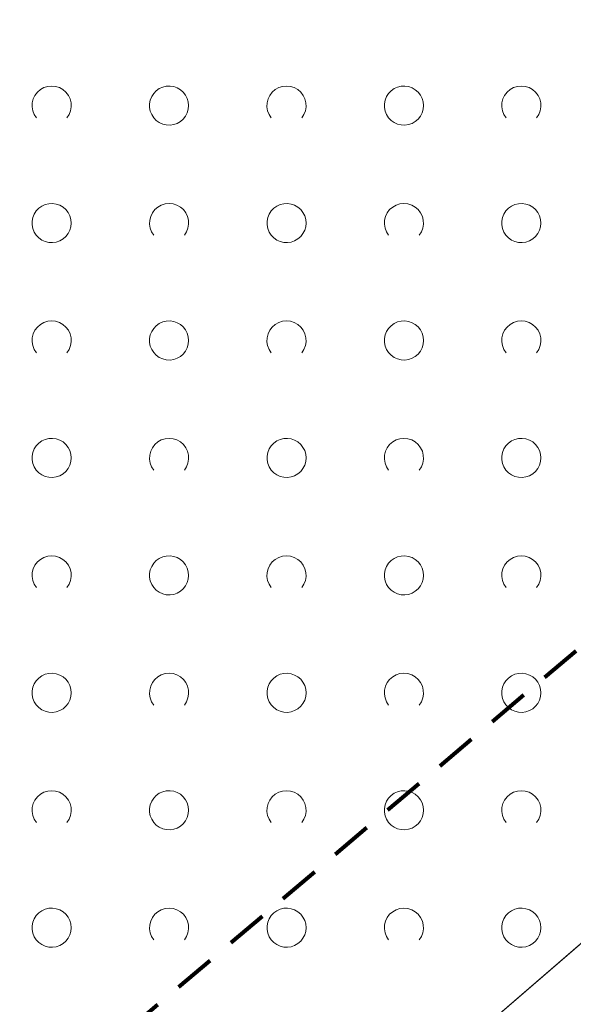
# Model space of a CAD drawing. Extents: x 5474185 to 5474933, y 5916077 to 5916824.
# Tile 43 of 256: x 5474356 to 5474370, y 5916554 to 5916579. Entities that reach past the tile are written whole.
import ezdxf

# ---------------------------------------------------------------- set-up
doc = ezdxf.new("R2010")
doc.units = 0
doc.linetypes.add('216-500', pattern=[2.5, 1.5, -1])
for name, color, linetype, lineweight in [('GESDZI', 253, 'CONTINUOUS', 18), ('GSSZAD', 254, 'CONTINUOUS', 18), ('Sieć wodociągowa', 253, 'CONTINUOUS', 40)]:
    doc.layers.add(name, color=color, linetype=linetype, lineweight=lineweight)

msp = doc.modelspace()

# ---------------------------------------------------------------- linework, layer by layer
at = {"layer": 'GESDZI', "linetype": 'Continuous', "lineweight": 13}
for p, q in [((5474455.96, 5916630.15, 10.22), (5474342.29, 5916532.08, 10.22)), ((5474342.29, 5916532.08, 10.22), (5474455.96, 5916630.15, 10.22))]:
    msp.add_line(p, q, dxfattribs=at)
at = {"layer": 'GESDZI', "linetype": 'Continuous', "lineweight": 13, "elevation": 10.22, "flags": 128}
msp.add_lwpolyline([(5474443.69, 5916646.04), (5474393.53, 5916708.46), (5474352.63, 5916757.58), (5474351.73, 5916758.9), (5474246, 5916681.43), (5474241.05, 5916671.19), (5474244.02, 5916663.45), (5474255.17, 5916645.95), (5474272.74, 5916621.91), (5474307.08, 5916579.16), (5474342.29, 5916532.08), (5474455.96, 5916630.15), (5474443.69, 5916646.04)], close=True, dxfattribs=at)
at = {"layer": 'GSSZAD', "elevation": 10.1, "flags": 128}
for points in [[(5474355.954688, 5916576.958505), (5474355.899433, 5916577.044136), (5474355.862688, 5916577.139191), (5474355.84598, 5916577.239723), (5474355.850002, 5916577.341554), (5474355.874588, 5916577.440454), (5474355.918717, 5916577.532315), (5474355.980554, 5916577.61332), (5474356.057532, 5916577.680104), (5474356.146452, 5916577.729894), (5474356.24362, 5916577.760619), (5474356.345, 5916577.771005), (5474356.44638, 5916577.760619), (5474356.543548, 5916577.729894), (5474356.632468, 5916577.680104), (5474356.709446, 5916577.61332), (5474356.771283, 5916577.532315), (5474356.815412, 5916577.440454), (5474356.839998, 5916577.341554), (5474356.84402, 5916577.239723), (5474356.827312, 5916577.139191), (5474356.790567, 5916577.044136), (5474356.735312, 5916576.958505)], [(5474361.954688, 5916576.958505), (5474361.899433, 5916577.044136), (5474361.862688, 5916577.139191), (5474361.84598, 5916577.239723), (5474361.850002, 5916577.341554), (5474361.874588, 5916577.440454), (5474361.918717, 5916577.532315), (5474361.980554, 5916577.61332), (5474362.057532, 5916577.680104), (5474362.146452, 5916577.729894), (5474362.24362, 5916577.760619), (5474362.345, 5916577.771005), (5474362.44638, 5916577.760619), (5474362.543548, 5916577.729894), (5474362.632468, 5916577.680104), (5474362.709446, 5916577.61332), (5474362.771283, 5916577.532315), (5474362.815412, 5916577.440454), (5474362.839998, 5916577.341554), (5474362.84402, 5916577.239723), (5474362.827312, 5916577.139191), (5474362.790567, 5916577.044136), (5474362.735312, 5916576.958505)], [(5474367.954688, 5916576.958505), (5474367.899433, 5916577.044136), (5474367.862688, 5916577.139191), (5474367.84598, 5916577.239723), (5474367.850002, 5916577.341554), (5474367.874588, 5916577.440454), (5474367.918717, 5916577.532315), (5474367.980554, 5916577.61332), (5474368.057532, 5916577.680104), (5474368.146452, 5916577.729894), (5474368.24362, 5916577.760619), (5474368.345, 5916577.771005), (5474368.44638, 5916577.760619), (5474368.543548, 5916577.729894), (5474368.632468, 5916577.680104), (5474368.709446, 5916577.61332), (5474368.771283, 5916577.532315), (5474368.815412, 5916577.440454), (5474368.839998, 5916577.341554), (5474368.84402, 5916577.239723), (5474368.827312, 5916577.139191), (5474368.790567, 5916577.044136), (5474368.735312, 5916576.958505)], [(5474358.954688, 5916573.958505), (5474358.899433, 5916574.044136), (5474358.862688, 5916574.139191), (5474358.84598, 5916574.239723), (5474358.850002, 5916574.341554), (5474358.874588, 5916574.440454), (5474358.918717, 5916574.532315), (5474358.980554, 5916574.61332), (5474359.057532, 5916574.680104), (5474359.146452, 5916574.729894), (5474359.24362, 5916574.760619), (5474359.345, 5916574.771005), (5474359.44638, 5916574.760619), (5474359.543548, 5916574.729894), (5474359.632468, 5916574.680104), (5474359.709446, 5916574.61332), (5474359.771283, 5916574.532315), (5474359.815412, 5916574.440454), (5474359.839998, 5916574.341554), (5474359.84402, 5916574.239723), (5474359.827312, 5916574.139191), (5474359.790567, 5916574.044136), (5474359.735312, 5916573.958505)], [(5474364.954688, 5916573.958505), (5474364.899433, 5916574.044136), (5474364.862688, 5916574.139191), (5474364.84598, 5916574.239723), (5474364.850002, 5916574.341554), (5474364.874588, 5916574.440454), (5474364.918717, 5916574.532315), (5474364.980554, 5916574.61332), (5474365.057532, 5916574.680104), (5474365.146452, 5916574.729894), (5474365.24362, 5916574.760619), (5474365.345, 5916574.771005), (5474365.44638, 5916574.760619), (5474365.543548, 5916574.729894), (5474365.632468, 5916574.680104), (5474365.709446, 5916574.61332), (5474365.771283, 5916574.532315), (5474365.815412, 5916574.440454), (5474365.839998, 5916574.341554), (5474365.84402, 5916574.239723), (5474365.827312, 5916574.139191), (5474365.790567, 5916574.044136), (5474365.735312, 5916573.958505)], [(5474355.954688, 5916570.958505), (5474355.899433, 5916571.044136), (5474355.862688, 5916571.139191), (5474355.84598, 5916571.239723), (5474355.850002, 5916571.341554), (5474355.874588, 5916571.440454), (5474355.918717, 5916571.532315), (5474355.980554, 5916571.61332), (5474356.057532, 5916571.680104), (5474356.146452, 5916571.729894), (5474356.24362, 5916571.760619), (5474356.345, 5916571.771005), (5474356.44638, 5916571.760619), (5474356.543548, 5916571.729894), (5474356.632468, 5916571.680104), (5474356.709446, 5916571.61332), (5474356.771283, 5916571.532315), (5474356.815412, 5916571.440454), (5474356.839998, 5916571.341554), (5474356.84402, 5916571.239723), (5474356.827312, 5916571.139191), (5474356.790567, 5916571.044136), (5474356.735312, 5916570.958505)], [(5474361.954688, 5916570.958505), (5474361.899433, 5916571.044136), (5474361.862688, 5916571.139191), (5474361.84598, 5916571.239723), (5474361.850002, 5916571.341554), (5474361.874588, 5916571.440454), (5474361.918717, 5916571.532315), (5474361.980554, 5916571.61332), (5474362.057532, 5916571.680104), (5474362.146452, 5916571.729894), (5474362.24362, 5916571.760619), (5474362.345, 5916571.771005), (5474362.44638, 5916571.760619), (5474362.543548, 5916571.729894), (5474362.632468, 5916571.680104), (5474362.709446, 5916571.61332), (5474362.771283, 5916571.532315), (5474362.815412, 5916571.440454), (5474362.839998, 5916571.341554), (5474362.84402, 5916571.239723), (5474362.827312, 5916571.139191), (5474362.790567, 5916571.044136), (5474362.735312, 5916570.958505)], [(5474367.954688, 5916570.958505), (5474367.899433, 5916571.044136), (5474367.862688, 5916571.139191), (5474367.84598, 5916571.239723), (5474367.850002, 5916571.341554), (5474367.874588, 5916571.440454), (5474367.918717, 5916571.532315), (5474367.980554, 5916571.61332), (5474368.057532, 5916571.680104), (5474368.146452, 5916571.729894), (5474368.24362, 5916571.760619), (5474368.345, 5916571.771005), (5474368.44638, 5916571.760619), (5474368.543548, 5916571.729894), (5474368.632468, 5916571.680104), (5474368.709446, 5916571.61332), (5474368.771283, 5916571.532315), (5474368.815412, 5916571.440454), (5474368.839998, 5916571.341554), (5474368.84402, 5916571.239723), (5474368.827312, 5916571.139191), (5474368.790567, 5916571.044136), (5474368.735312, 5916570.958505)], [(5474358.954688, 5916567.958505), (5474358.899433, 5916568.044136), (5474358.862688, 5916568.139191), (5474358.84598, 5916568.239723), (5474358.850002, 5916568.341554), (5474358.874588, 5916568.440454), (5474358.918717, 5916568.532315), (5474358.980554, 5916568.61332), (5474359.057532, 5916568.680104), (5474359.146452, 5916568.729894), (5474359.24362, 5916568.760619), (5474359.345, 5916568.771005), (5474359.44638, 5916568.760619), (5474359.543548, 5916568.729894), (5474359.632468, 5916568.680104), (5474359.709446, 5916568.61332), (5474359.771283, 5916568.532315), (5474359.815412, 5916568.440454), (5474359.839998, 5916568.341554), (5474359.84402, 5916568.239723), (5474359.827312, 5916568.139191), (5474359.790567, 5916568.044136), (5474359.735312, 5916567.958505)], [(5474364.954688, 5916567.958505), (5474364.899433, 5916568.044136), (5474364.862688, 5916568.139191), (5474364.84598, 5916568.239723), (5474364.850002, 5916568.341554), (5474364.874588, 5916568.440454), (5474364.918717, 5916568.532315), (5474364.980554, 5916568.61332), (5474365.057532, 5916568.680104), (5474365.146452, 5916568.729894), (5474365.24362, 5916568.760619), (5474365.345, 5916568.771005), (5474365.44638, 5916568.760619), (5474365.543548, 5916568.729894), (5474365.632468, 5916568.680104), (5474365.709446, 5916568.61332), (5474365.771283, 5916568.532315), (5474365.815412, 5916568.440454), (5474365.839998, 5916568.341554), (5474365.84402, 5916568.239723), (5474365.827312, 5916568.139191), (5474365.790567, 5916568.044136), (5474365.735312, 5916567.958505)], [(5474355.954688, 5916564.958505), (5474355.899433, 5916565.044136), (5474355.862688, 5916565.139191), (5474355.84598, 5916565.239723), (5474355.850002, 5916565.341554), (5474355.874588, 5916565.440454), (5474355.918717, 5916565.532315), (5474355.980554, 5916565.61332), (5474356.057532, 5916565.680104), (5474356.146452, 5916565.729894), (5474356.24362, 5916565.760619), (5474356.345, 5916565.771005), (5474356.44638, 5916565.760619), (5474356.543548, 5916565.729894), (5474356.632468, 5916565.680104), (5474356.709446, 5916565.61332), (5474356.771283, 5916565.532315), (5474356.815412, 5916565.440454), (5474356.839998, 5916565.341554), (5474356.84402, 5916565.239723), (5474356.827312, 5916565.139191), (5474356.790567, 5916565.044136), (5474356.735312, 5916564.958505)], [(5474361.954688, 5916564.958505), (5474361.899433, 5916565.044136), (5474361.862688, 5916565.139191), (5474361.84598, 5916565.239723), (5474361.850002, 5916565.341554), (5474361.874588, 5916565.440454), (5474361.918717, 5916565.532315), (5474361.980554, 5916565.61332), (5474362.057532, 5916565.680104), (5474362.146452, 5916565.729894), (5474362.24362, 5916565.760619), (5474362.345, 5916565.771005), (5474362.44638, 5916565.760619), (5474362.543548, 5916565.729894), (5474362.632468, 5916565.680104), (5474362.709446, 5916565.61332), (5474362.771283, 5916565.532315), (5474362.815412, 5916565.440454), (5474362.839998, 5916565.341554), (5474362.84402, 5916565.239723), (5474362.827312, 5916565.139191), (5474362.790567, 5916565.044136), (5474362.735312, 5916564.958505)], [(5474367.954688, 5916564.958505), (5474367.899433, 5916565.044136), (5474367.862688, 5916565.139191), (5474367.84598, 5916565.239723), (5474367.850002, 5916565.341554), (5474367.874588, 5916565.440454), (5474367.918717, 5916565.532315), (5474367.980554, 5916565.61332), (5474368.057532, 5916565.680104), (5474368.146452, 5916565.729894), (5474368.24362, 5916565.760619), (5474368.345, 5916565.771005), (5474368.44638, 5916565.760619), (5474368.543548, 5916565.729894), (5474368.632468, 5916565.680104), (5474368.709446, 5916565.61332), (5474368.771283, 5916565.532315), (5474368.815412, 5916565.440454), (5474368.839998, 5916565.341554), (5474368.84402, 5916565.239723), (5474368.827312, 5916565.139191), (5474368.790567, 5916565.044136), (5474368.735312, 5916564.958505)], [(5474358.954688, 5916561.958505), (5474358.899433, 5916562.044136), (5474358.862688, 5916562.139191), (5474358.84598, 5916562.239723), (5474358.850002, 5916562.341554), (5474358.874588, 5916562.440454), (5474358.918717, 5916562.532315), (5474358.980554, 5916562.61332), (5474359.057532, 5916562.680104), (5474359.146452, 5916562.729894), (5474359.24362, 5916562.760619), (5474359.345, 5916562.771005), (5474359.44638, 5916562.760619), (5474359.543548, 5916562.729894), (5474359.632468, 5916562.680104), (5474359.709446, 5916562.61332), (5474359.771283, 5916562.532315), (5474359.815412, 5916562.440454), (5474359.839998, 5916562.341554), (5474359.84402, 5916562.239723), (5474359.827312, 5916562.139191), (5474359.790567, 5916562.044136), (5474359.735312, 5916561.958505)], [(5474364.954688, 5916561.958505), (5474364.899433, 5916562.044136), (5474364.862688, 5916562.139191), (5474364.84598, 5916562.239723), (5474364.850002, 5916562.341554), (5474364.874588, 5916562.440454), (5474364.918717, 5916562.532315), (5474364.980554, 5916562.61332), (5474365.057532, 5916562.680104), (5474365.146452, 5916562.729894), (5474365.24362, 5916562.760619), (5474365.345, 5916562.771005), (5474365.44638, 5916562.760619), (5474365.543548, 5916562.729894), (5474365.632468, 5916562.680104), (5474365.709446, 5916562.61332), (5474365.771283, 5916562.532315), (5474365.815412, 5916562.440454), (5474365.839998, 5916562.341554), (5474365.84402, 5916562.239723), (5474365.827312, 5916562.139191), (5474365.790567, 5916562.044136), (5474365.735312, 5916561.958505)], [(5474355.954688, 5916558.958505), (5474355.899433, 5916559.044136), (5474355.862688, 5916559.139191), (5474355.84598, 5916559.239723), (5474355.850002, 5916559.341554), (5474355.874588, 5916559.440454), (5474355.918717, 5916559.532315), (5474355.980554, 5916559.61332), (5474356.057532, 5916559.680104), (5474356.146452, 5916559.729894), (5474356.24362, 5916559.760619), (5474356.345, 5916559.771005), (5474356.44638, 5916559.760619), (5474356.543548, 5916559.729894), (5474356.632468, 5916559.680104), (5474356.709446, 5916559.61332), (5474356.771283, 5916559.532315), (5474356.815412, 5916559.440454), (5474356.839998, 5916559.341554), (5474356.84402, 5916559.239723), (5474356.827312, 5916559.139191), (5474356.790567, 5916559.044136), (5474356.735312, 5916558.958505)], [(5474361.954688, 5916558.958505), (5474361.899433, 5916559.044136), (5474361.862688, 5916559.139191), (5474361.84598, 5916559.239723), (5474361.850002, 5916559.341554), (5474361.874588, 5916559.440454), (5474361.918717, 5916559.532315), (5474361.980554, 5916559.61332), (5474362.057532, 5916559.680104), (5474362.146452, 5916559.729894), (5474362.24362, 5916559.760619), (5474362.345, 5916559.771005), (5474362.44638, 5916559.760619), (5474362.543548, 5916559.729894), (5474362.632468, 5916559.680104), (5474362.709446, 5916559.61332), (5474362.771283, 5916559.532315), (5474362.815412, 5916559.440454), (5474362.839998, 5916559.341554), (5474362.84402, 5916559.239723), (5474362.827312, 5916559.139191), (5474362.790567, 5916559.044136), (5474362.735312, 5916558.958505)], [(5474367.954688, 5916558.958505), (5474367.899433, 5916559.044136), (5474367.862688, 5916559.139191), (5474367.84598, 5916559.239723), (5474367.850002, 5916559.341554), (5474367.874588, 5916559.440454), (5474367.918717, 5916559.532315), (5474367.980554, 5916559.61332), (5474368.057532, 5916559.680104), (5474368.146452, 5916559.729894), (5474368.24362, 5916559.760619), (5474368.345, 5916559.771005), (5474368.44638, 5916559.760619), (5474368.543548, 5916559.729894), (5474368.632468, 5916559.680104), (5474368.709446, 5916559.61332), (5474368.771283, 5916559.532315), (5474368.815412, 5916559.440454), (5474368.839998, 5916559.341554), (5474368.84402, 5916559.239723), (5474368.827312, 5916559.139191), (5474368.790567, 5916559.044136), (5474368.735312, 5916558.958505)], [(5474358.954688, 5916555.958505), (5474358.899433, 5916556.044136), (5474358.862688, 5916556.139191), (5474358.84598, 5916556.239723), (5474358.850002, 5916556.341554), (5474358.874588, 5916556.440454), (5474358.918717, 5916556.532315), (5474358.980554, 5916556.61332), (5474359.057532, 5916556.680104), (5474359.146452, 5916556.729894), (5474359.24362, 5916556.760619), (5474359.345, 5916556.771005), (5474359.44638, 5916556.760619), (5474359.543548, 5916556.729894), (5474359.632468, 5916556.680104), (5474359.709446, 5916556.61332), (5474359.771283, 5916556.532315), (5474359.815412, 5916556.440454), (5474359.839998, 5916556.341554), (5474359.84402, 5916556.239723), (5474359.827312, 5916556.139191), (5474359.790567, 5916556.044136), (5474359.735312, 5916555.958505)], [(5474364.954688, 5916555.958505), (5474364.899433, 5916556.044136), (5474364.862688, 5916556.139191), (5474364.84598, 5916556.239723), (5474364.850002, 5916556.341554), (5474364.874588, 5916556.440454), (5474364.918717, 5916556.532315), (5474364.980554, 5916556.61332), (5474365.057532, 5916556.680104), (5474365.146452, 5916556.729894), (5474365.24362, 5916556.760619), (5474365.345, 5916556.771005), (5474365.44638, 5916556.760619), (5474365.543548, 5916556.729894), (5474365.632468, 5916556.680104), (5474365.709446, 5916556.61332), (5474365.771283, 5916556.532315), (5474365.815412, 5916556.440454), (5474365.839998, 5916556.341554), (5474365.84402, 5916556.239723), (5474365.827312, 5916556.139191), (5474365.790567, 5916556.044136), (5474365.735312, 5916555.958505)]]:
    msp.add_lwpolyline(points, dxfattribs=at)
for points in [[(5474359.845, 5916577.271005), (5474359.835964, 5916577.365631), (5474359.809184, 5916577.456836), (5474359.765627, 5916577.541325), (5474359.706867, 5916577.616045), (5474359.635028, 5916577.678293), (5474359.552708, 5916577.725821), (5474359.462879, 5916577.756911), (5474359.368791, 5916577.770439), (5474359.273843, 5916577.765916), (5474359.181466, 5916577.743505), (5474359.095, 5916577.704018), (5474359.01757, 5916577.64888), (5474358.951973, 5916577.580084), (5474358.900582, 5916577.500118), (5474358.865254, 5916577.411871), (5474358.847264, 5916577.318533), (5474358.847264, 5916577.223477), (5474358.865254, 5916577.130139), (5474358.900582, 5916577.041892), (5474358.951973, 5916576.961926), (5474359.01757, 5916576.89313), (5474359.095, 5916576.837992), (5474359.181466, 5916576.798505), (5474359.273843, 5916576.776094), (5474359.368791, 5916576.771571), (5474359.462879, 5916576.785099), (5474359.552708, 5916576.816189), (5474359.635028, 5916576.863717), (5474359.706867, 5916576.925965), (5474359.765627, 5916577.000685), (5474359.809184, 5916577.085174), (5474359.835964, 5916577.176379), (5474359.845, 5916577.271005)], [(5474365.845, 5916577.271005), (5474365.835964, 5916577.365631), (5474365.809184, 5916577.456836), (5474365.765627, 5916577.541325), (5474365.706867, 5916577.616045), (5474365.635028, 5916577.678293), (5474365.552708, 5916577.725821), (5474365.462879, 5916577.756911), (5474365.368791, 5916577.770439), (5474365.273843, 5916577.765916), (5474365.181466, 5916577.743505), (5474365.095, 5916577.704018), (5474365.01757, 5916577.64888), (5474364.951973, 5916577.580084), (5474364.900582, 5916577.500118), (5474364.865254, 5916577.411871), (5474364.847264, 5916577.318533), (5474364.847264, 5916577.223477), (5474364.865254, 5916577.130139), (5474364.900582, 5916577.041892), (5474364.951973, 5916576.961926), (5474365.01757, 5916576.89313), (5474365.095, 5916576.837992), (5474365.181466, 5916576.798505), (5474365.273843, 5916576.776094), (5474365.368791, 5916576.771571), (5474365.462879, 5916576.785099), (5474365.552708, 5916576.816189), (5474365.635028, 5916576.863717), (5474365.706867, 5916576.925965), (5474365.765627, 5916577.000685), (5474365.809184, 5916577.085174), (5474365.835964, 5916577.176379), (5474365.845, 5916577.271005)], [(5474356.845, 5916574.271005), (5474356.835964, 5916574.365631), (5474356.809184, 5916574.456836), (5474356.765627, 5916574.541325), (5474356.706867, 5916574.616045), (5474356.635028, 5916574.678293), (5474356.552708, 5916574.725821), (5474356.462879, 5916574.756911), (5474356.368791, 5916574.770439), (5474356.273843, 5916574.765916), (5474356.181466, 5916574.743505), (5474356.095, 5916574.704018), (5474356.01757, 5916574.64888), (5474355.951973, 5916574.580084), (5474355.900582, 5916574.500118), (5474355.865254, 5916574.411871), (5474355.847264, 5916574.318533), (5474355.847264, 5916574.223477), (5474355.865254, 5916574.130139), (5474355.900582, 5916574.041892), (5474355.951973, 5916573.961926), (5474356.01757, 5916573.89313), (5474356.095, 5916573.837992), (5474356.181466, 5916573.798505), (5474356.273843, 5916573.776094), (5474356.368791, 5916573.771571), (5474356.462879, 5916573.785099), (5474356.552708, 5916573.816189), (5474356.635028, 5916573.863717), (5474356.706867, 5916573.925965), (5474356.765627, 5916574.000685), (5474356.809184, 5916574.085174), (5474356.835964, 5916574.176379), (5474356.845, 5916574.271005)], [(5474362.845, 5916574.271005), (5474362.835964, 5916574.365631), (5474362.809184, 5916574.456836), (5474362.765627, 5916574.541325), (5474362.706867, 5916574.616045), (5474362.635028, 5916574.678293), (5474362.552708, 5916574.725821), (5474362.462879, 5916574.756911), (5474362.368791, 5916574.770439), (5474362.273843, 5916574.765916), (5474362.181466, 5916574.743505), (5474362.095, 5916574.704018), (5474362.01757, 5916574.64888), (5474361.951973, 5916574.580084), (5474361.900582, 5916574.500118), (5474361.865254, 5916574.411871), (5474361.847264, 5916574.318533), (5474361.847264, 5916574.223477), (5474361.865254, 5916574.130139), (5474361.900582, 5916574.041892), (5474361.951973, 5916573.961926), (5474362.01757, 5916573.89313), (5474362.095, 5916573.837992), (5474362.181466, 5916573.798505), (5474362.273843, 5916573.776094), (5474362.368791, 5916573.771571), (5474362.462879, 5916573.785099), (5474362.552708, 5916573.816189), (5474362.635028, 5916573.863717), (5474362.706867, 5916573.925965), (5474362.765627, 5916574.000685), (5474362.809184, 5916574.085174), (5474362.835964, 5916574.176379), (5474362.845, 5916574.271005)], [(5474368.845, 5916574.271005), (5474368.835964, 5916574.365631), (5474368.809184, 5916574.456836), (5474368.765627, 5916574.541325), (5474368.706867, 5916574.616045), (5474368.635028, 5916574.678293), (5474368.552708, 5916574.725821), (5474368.462879, 5916574.756911), (5474368.368791, 5916574.770439), (5474368.273843, 5916574.765916), (5474368.181466, 5916574.743505), (5474368.095, 5916574.704018), (5474368.01757, 5916574.64888), (5474367.951973, 5916574.580084), (5474367.900582, 5916574.500118), (5474367.865254, 5916574.411871), (5474367.847264, 5916574.318533), (5474367.847264, 5916574.223477), (5474367.865254, 5916574.130139), (5474367.900582, 5916574.041892), (5474367.951973, 5916573.961926), (5474368.01757, 5916573.89313), (5474368.095, 5916573.837992), (5474368.181466, 5916573.798505), (5474368.273843, 5916573.776094), (5474368.368791, 5916573.771571), (5474368.462879, 5916573.785099), (5474368.552708, 5916573.816189), (5474368.635028, 5916573.863717), (5474368.706867, 5916573.925965), (5474368.765627, 5916574.000685), (5474368.809184, 5916574.085174), (5474368.835964, 5916574.176379), (5474368.845, 5916574.271005)], [(5474359.845, 5916571.271005), (5474359.835964, 5916571.365631), (5474359.809184, 5916571.456836), (5474359.765627, 5916571.541325), (5474359.706867, 5916571.616045), (5474359.635028, 5916571.678293), (5474359.552708, 5916571.725821), (5474359.462879, 5916571.756911), (5474359.368791, 5916571.770439), (5474359.273843, 5916571.765916), (5474359.181466, 5916571.743505), (5474359.095, 5916571.704018), (5474359.01757, 5916571.64888), (5474358.951973, 5916571.580084), (5474358.900582, 5916571.500118), (5474358.865254, 5916571.411871), (5474358.847264, 5916571.318533), (5474358.847264, 5916571.223477), (5474358.865254, 5916571.130139), (5474358.900582, 5916571.041892), (5474358.951973, 5916570.961926), (5474359.01757, 5916570.89313), (5474359.095, 5916570.837992), (5474359.181466, 5916570.798505), (5474359.273843, 5916570.776094), (5474359.368791, 5916570.771571), (5474359.462879, 5916570.785099), (5474359.552708, 5916570.816189), (5474359.635028, 5916570.863717), (5474359.706867, 5916570.925965), (5474359.765627, 5916571.000685), (5474359.809184, 5916571.085174), (5474359.835964, 5916571.176379), (5474359.845, 5916571.271005)], [(5474365.845, 5916571.271005), (5474365.835964, 5916571.365631), (5474365.809184, 5916571.456836), (5474365.765627, 5916571.541325), (5474365.706867, 5916571.616045), (5474365.635028, 5916571.678293), (5474365.552708, 5916571.725821), (5474365.462879, 5916571.756911), (5474365.368791, 5916571.770439), (5474365.273843, 5916571.765916), (5474365.181466, 5916571.743505), (5474365.095, 5916571.704018), (5474365.01757, 5916571.64888), (5474364.951973, 5916571.580084), (5474364.900582, 5916571.500118), (5474364.865254, 5916571.411871), (5474364.847264, 5916571.318533), (5474364.847264, 5916571.223477), (5474364.865254, 5916571.130139), (5474364.900582, 5916571.041892), (5474364.951973, 5916570.961926), (5474365.01757, 5916570.89313), (5474365.095, 5916570.837992), (5474365.181466, 5916570.798505), (5474365.273843, 5916570.776094), (5474365.368791, 5916570.771571), (5474365.462879, 5916570.785099), (5474365.552708, 5916570.816189), (5474365.635028, 5916570.863717), (5474365.706867, 5916570.925965), (5474365.765627, 5916571.000685), (5474365.809184, 5916571.085174), (5474365.835964, 5916571.176379), (5474365.845, 5916571.271005)], [(5474356.845, 5916568.271005), (5474356.835964, 5916568.365631), (5474356.809184, 5916568.456836), (5474356.765627, 5916568.541325), (5474356.706867, 5916568.616045), (5474356.635028, 5916568.678293), (5474356.552708, 5916568.725821), (5474356.462879, 5916568.756911), (5474356.368791, 5916568.770439), (5474356.273843, 5916568.765916), (5474356.181466, 5916568.743505), (5474356.095, 5916568.704018), (5474356.01757, 5916568.64888), (5474355.951973, 5916568.580084), (5474355.900582, 5916568.500118), (5474355.865254, 5916568.411871), (5474355.847264, 5916568.318533), (5474355.847264, 5916568.223477), (5474355.865254, 5916568.130139), (5474355.900582, 5916568.041892), (5474355.951973, 5916567.961926), (5474356.01757, 5916567.89313), (5474356.095, 5916567.837992), (5474356.181466, 5916567.798505), (5474356.273843, 5916567.776094), (5474356.368791, 5916567.771571), (5474356.462879, 5916567.785099), (5474356.552708, 5916567.816189), (5474356.635028, 5916567.863717), (5474356.706867, 5916567.925965), (5474356.765627, 5916568.000685), (5474356.809184, 5916568.085174), (5474356.835964, 5916568.176379), (5474356.845, 5916568.271005)], [(5474362.845, 5916568.271005), (5474362.835964, 5916568.365631), (5474362.809184, 5916568.456836), (5474362.765627, 5916568.541325), (5474362.706867, 5916568.616045), (5474362.635028, 5916568.678293), (5474362.552708, 5916568.725821), (5474362.462879, 5916568.756911), (5474362.368791, 5916568.770439), (5474362.273843, 5916568.765916), (5474362.181466, 5916568.743505), (5474362.095, 5916568.704018), (5474362.01757, 5916568.64888), (5474361.951973, 5916568.580084), (5474361.900582, 5916568.500118), (5474361.865254, 5916568.411871), (5474361.847264, 5916568.318533), (5474361.847264, 5916568.223477), (5474361.865254, 5916568.130139), (5474361.900582, 5916568.041892), (5474361.951973, 5916567.961926), (5474362.01757, 5916567.89313), (5474362.095, 5916567.837992), (5474362.181466, 5916567.798505), (5474362.273843, 5916567.776094), (5474362.368791, 5916567.771571), (5474362.462879, 5916567.785099), (5474362.552708, 5916567.816189), (5474362.635028, 5916567.863717), (5474362.706867, 5916567.925965), (5474362.765627, 5916568.000685), (5474362.809184, 5916568.085174), (5474362.835964, 5916568.176379), (5474362.845, 5916568.271005)], [(5474368.845, 5916568.271005), (5474368.835964, 5916568.365631), (5474368.809184, 5916568.456836), (5474368.765627, 5916568.541325), (5474368.706867, 5916568.616045), (5474368.635028, 5916568.678293), (5474368.552708, 5916568.725821), (5474368.462879, 5916568.756911), (5474368.368791, 5916568.770439), (5474368.273843, 5916568.765916), (5474368.181466, 5916568.743505), (5474368.095, 5916568.704018), (5474368.01757, 5916568.64888), (5474367.951973, 5916568.580084), (5474367.900582, 5916568.500118), (5474367.865254, 5916568.411871), (5474367.847264, 5916568.318533), (5474367.847264, 5916568.223477), (5474367.865254, 5916568.130139), (5474367.900582, 5916568.041892), (5474367.951973, 5916567.961926), (5474368.01757, 5916567.89313), (5474368.095, 5916567.837992), (5474368.181466, 5916567.798505), (5474368.273843, 5916567.776094), (5474368.368791, 5916567.771571), (5474368.462879, 5916567.785099), (5474368.552708, 5916567.816189), (5474368.635028, 5916567.863717), (5474368.706867, 5916567.925965), (5474368.765627, 5916568.000685), (5474368.809184, 5916568.085174), (5474368.835964, 5916568.176379), (5474368.845, 5916568.271005)], [(5474359.845, 5916565.271005), (5474359.835964, 5916565.365631), (5474359.809184, 5916565.456836), (5474359.765627, 5916565.541325), (5474359.706867, 5916565.616045), (5474359.635028, 5916565.678293), (5474359.552708, 5916565.725821), (5474359.462879, 5916565.756911), (5474359.368791, 5916565.770439), (5474359.273843, 5916565.765916), (5474359.181466, 5916565.743505), (5474359.095, 5916565.704018), (5474359.01757, 5916565.64888), (5474358.951973, 5916565.580084), (5474358.900582, 5916565.500118), (5474358.865254, 5916565.411871), (5474358.847264, 5916565.318533), (5474358.847264, 5916565.223477), (5474358.865254, 5916565.130139), (5474358.900582, 5916565.041892), (5474358.951973, 5916564.961926), (5474359.01757, 5916564.89313), (5474359.095, 5916564.837992), (5474359.181466, 5916564.798505), (5474359.273843, 5916564.776094), (5474359.368791, 5916564.771571), (5474359.462879, 5916564.785099), (5474359.552708, 5916564.816189), (5474359.635028, 5916564.863717), (5474359.706867, 5916564.925965), (5474359.765627, 5916565.000685), (5474359.809184, 5916565.085174), (5474359.835964, 5916565.176379), (5474359.845, 5916565.271005)], [(5474365.845, 5916565.271005), (5474365.835964, 5916565.365631), (5474365.809184, 5916565.456836), (5474365.765627, 5916565.541325), (5474365.706867, 5916565.616045), (5474365.635028, 5916565.678293), (5474365.552708, 5916565.725821), (5474365.462879, 5916565.756911), (5474365.368791, 5916565.770439), (5474365.273843, 5916565.765916), (5474365.181466, 5916565.743505), (5474365.095, 5916565.704018), (5474365.01757, 5916565.64888), (5474364.951973, 5916565.580084), (5474364.900582, 5916565.500118), (5474364.865254, 5916565.411871), (5474364.847264, 5916565.318533), (5474364.847264, 5916565.223477), (5474364.865254, 5916565.130139), (5474364.900582, 5916565.041892), (5474364.951973, 5916564.961926), (5474365.01757, 5916564.89313), (5474365.095, 5916564.837992), (5474365.181466, 5916564.798505), (5474365.273843, 5916564.776094), (5474365.368791, 5916564.771571), (5474365.462879, 5916564.785099), (5474365.552708, 5916564.816189), (5474365.635028, 5916564.863717), (5474365.706867, 5916564.925965), (5474365.765627, 5916565.000685), (5474365.809184, 5916565.085174), (5474365.835964, 5916565.176379), (5474365.845, 5916565.271005)], [(5474356.845, 5916562.271005), (5474356.835964, 5916562.365631), (5474356.809184, 5916562.456836), (5474356.765627, 5916562.541325), (5474356.706867, 5916562.616045), (5474356.635028, 5916562.678293), (5474356.552708, 5916562.725821), (5474356.462879, 5916562.756911), (5474356.368791, 5916562.770439), (5474356.273843, 5916562.765916), (5474356.181466, 5916562.743505), (5474356.095, 5916562.704018), (5474356.01757, 5916562.64888), (5474355.951973, 5916562.580084), (5474355.900582, 5916562.500118), (5474355.865254, 5916562.411871), (5474355.847264, 5916562.318533), (5474355.847264, 5916562.223477), (5474355.865254, 5916562.130139), (5474355.900582, 5916562.041892), (5474355.951973, 5916561.961926), (5474356.01757, 5916561.89313), (5474356.095, 5916561.837992), (5474356.181466, 5916561.798505), (5474356.273843, 5916561.776094), (5474356.368791, 5916561.771571), (5474356.462879, 5916561.785099), (5474356.552708, 5916561.816189), (5474356.635028, 5916561.863717), (5474356.706867, 5916561.925965), (5474356.765627, 5916562.000685), (5474356.809184, 5916562.085174), (5474356.835964, 5916562.176379), (5474356.845, 5916562.271005)], [(5474362.845, 5916562.271005), (5474362.835964, 5916562.365631), (5474362.809184, 5916562.456836), (5474362.765627, 5916562.541325), (5474362.706867, 5916562.616045), (5474362.635028, 5916562.678293), (5474362.552708, 5916562.725821), (5474362.462879, 5916562.756911), (5474362.368791, 5916562.770439), (5474362.273843, 5916562.765916), (5474362.181466, 5916562.743505), (5474362.095, 5916562.704018), (5474362.01757, 5916562.64888), (5474361.951973, 5916562.580084), (5474361.900582, 5916562.500118), (5474361.865254, 5916562.411871), (5474361.847264, 5916562.318533), (5474361.847264, 5916562.223477), (5474361.865254, 5916562.130139), (5474361.900582, 5916562.041892), (5474361.951973, 5916561.961926), (5474362.01757, 5916561.89313), (5474362.095, 5916561.837992), (5474362.181466, 5916561.798505), (5474362.273843, 5916561.776094), (5474362.368791, 5916561.771571), (5474362.462879, 5916561.785099), (5474362.552708, 5916561.816189), (5474362.635028, 5916561.863717), (5474362.706867, 5916561.925965), (5474362.765627, 5916562.000685), (5474362.809184, 5916562.085174), (5474362.835964, 5916562.176379), (5474362.845, 5916562.271005)], [(5474368.845, 5916562.271005), (5474368.835964, 5916562.365631), (5474368.809184, 5916562.456836), (5474368.765627, 5916562.541325), (5474368.706867, 5916562.616045), (5474368.635028, 5916562.678293), (5474368.552708, 5916562.725821), (5474368.462879, 5916562.756911), (5474368.368791, 5916562.770439), (5474368.273843, 5916562.765916), (5474368.181466, 5916562.743505), (5474368.095, 5916562.704018), (5474368.01757, 5916562.64888), (5474367.951973, 5916562.580084), (5474367.900582, 5916562.500118), (5474367.865254, 5916562.411871), (5474367.847264, 5916562.318533), (5474367.847264, 5916562.223477), (5474367.865254, 5916562.130139), (5474367.900582, 5916562.041892), (5474367.951973, 5916561.961926), (5474368.01757, 5916561.89313), (5474368.095, 5916561.837992), (5474368.181466, 5916561.798505), (5474368.273843, 5916561.776094), (5474368.368791, 5916561.771571), (5474368.462879, 5916561.785099), (5474368.552708, 5916561.816189), (5474368.635028, 5916561.863717), (5474368.706867, 5916561.925965), (5474368.765627, 5916562.000685), (5474368.809184, 5916562.085174), (5474368.835964, 5916562.176379), (5474368.845, 5916562.271005)], [(5474359.845, 5916559.271005), (5474359.835964, 5916559.365631), (5474359.809184, 5916559.456836), (5474359.765627, 5916559.541325), (5474359.706867, 5916559.616045), (5474359.635028, 5916559.678293), (5474359.552708, 5916559.725821), (5474359.462879, 5916559.756911), (5474359.368791, 5916559.770439), (5474359.273843, 5916559.765916), (5474359.181466, 5916559.743505), (5474359.095, 5916559.704018), (5474359.01757, 5916559.64888), (5474358.951973, 5916559.580084), (5474358.900582, 5916559.500118), (5474358.865254, 5916559.411871), (5474358.847264, 5916559.318533), (5474358.847264, 5916559.223477), (5474358.865254, 5916559.130139), (5474358.900582, 5916559.041892), (5474358.951973, 5916558.961926), (5474359.01757, 5916558.89313), (5474359.095, 5916558.837992), (5474359.181466, 5916558.798505), (5474359.273843, 5916558.776094), (5474359.368791, 5916558.771571), (5474359.462879, 5916558.785099), (5474359.552708, 5916558.816189), (5474359.635028, 5916558.863717), (5474359.706867, 5916558.925965), (5474359.765627, 5916559.000685), (5474359.809184, 5916559.085174), (5474359.835964, 5916559.176379), (5474359.845, 5916559.271005)], [(5474365.845, 5916559.271005), (5474365.835964, 5916559.365631), (5474365.809184, 5916559.456836), (5474365.765627, 5916559.541325), (5474365.706867, 5916559.616045), (5474365.635028, 5916559.678293), (5474365.552708, 5916559.725821), (5474365.462879, 5916559.756911), (5474365.368791, 5916559.770439), (5474365.273843, 5916559.765916), (5474365.181466, 5916559.743505), (5474365.095, 5916559.704018), (5474365.01757, 5916559.64888), (5474364.951973, 5916559.580084), (5474364.900582, 5916559.500118), (5474364.865254, 5916559.411871), (5474364.847264, 5916559.318533), (5474364.847264, 5916559.223477), (5474364.865254, 5916559.130139), (5474364.900582, 5916559.041892), (5474364.951973, 5916558.961926), (5474365.01757, 5916558.89313), (5474365.095, 5916558.837992), (5474365.181466, 5916558.798505), (5474365.273843, 5916558.776094), (5474365.368791, 5916558.771571), (5474365.462879, 5916558.785099), (5474365.552708, 5916558.816189), (5474365.635028, 5916558.863717), (5474365.706867, 5916558.925965), (5474365.765627, 5916559.000685), (5474365.809184, 5916559.085174), (5474365.835964, 5916559.176379), (5474365.845, 5916559.271005)], [(5474356.845, 5916556.271005), (5474356.835964, 5916556.365631), (5474356.809184, 5916556.456836), (5474356.765627, 5916556.541325), (5474356.706867, 5916556.616045), (5474356.635028, 5916556.678293), (5474356.552708, 5916556.725821), (5474356.462879, 5916556.756911), (5474356.368791, 5916556.770439), (5474356.273843, 5916556.765916), (5474356.181466, 5916556.743505), (5474356.095, 5916556.704018), (5474356.01757, 5916556.64888), (5474355.951973, 5916556.580084), (5474355.900582, 5916556.500118), (5474355.865254, 5916556.411871), (5474355.847264, 5916556.318533), (5474355.847264, 5916556.223477), (5474355.865254, 5916556.130139), (5474355.900582, 5916556.041892), (5474355.951973, 5916555.961926), (5474356.01757, 5916555.89313), (5474356.095, 5916555.837992), (5474356.181466, 5916555.798505), (5474356.273843, 5916555.776094), (5474356.368791, 5916555.771571), (5474356.462879, 5916555.785099), (5474356.552708, 5916555.816189), (5474356.635028, 5916555.863717), (5474356.706867, 5916555.925965), (5474356.765627, 5916556.000685), (5474356.809184, 5916556.085174), (5474356.835964, 5916556.176379), (5474356.845, 5916556.271005)], [(5474362.845, 5916556.271005), (5474362.835964, 5916556.365631), (5474362.809184, 5916556.456836), (5474362.765627, 5916556.541325), (5474362.706867, 5916556.616045), (5474362.635028, 5916556.678293), (5474362.552708, 5916556.725821), (5474362.462879, 5916556.756911), (5474362.368791, 5916556.770439), (5474362.273843, 5916556.765916), (5474362.181466, 5916556.743505), (5474362.095, 5916556.704018), (5474362.01757, 5916556.64888), (5474361.951973, 5916556.580084), (5474361.900582, 5916556.500118), (5474361.865254, 5916556.411871), (5474361.847264, 5916556.318533), (5474361.847264, 5916556.223477), (5474361.865254, 5916556.130139), (5474361.900582, 5916556.041892), (5474361.951973, 5916555.961926), (5474362.01757, 5916555.89313), (5474362.095, 5916555.837992), (5474362.181466, 5916555.798505), (5474362.273843, 5916555.776094), (5474362.368791, 5916555.771571), (5474362.462879, 5916555.785099), (5474362.552708, 5916555.816189), (5474362.635028, 5916555.863717), (5474362.706867, 5916555.925965), (5474362.765627, 5916556.000685), (5474362.809184, 5916556.085174), (5474362.835964, 5916556.176379), (5474362.845, 5916556.271005)], [(5474368.845, 5916556.271005), (5474368.835964, 5916556.365631), (5474368.809184, 5916556.456836), (5474368.765627, 5916556.541325), (5474368.706867, 5916556.616045), (5474368.635028, 5916556.678293), (5474368.552708, 5916556.725821), (5474368.462879, 5916556.756911), (5474368.368791, 5916556.770439), (5474368.273843, 5916556.765916), (5474368.181466, 5916556.743505), (5474368.095, 5916556.704018), (5474368.01757, 5916556.64888), (5474367.951973, 5916556.580084), (5474367.900582, 5916556.500118), (5474367.865254, 5916556.411871), (5474367.847264, 5916556.318533), (5474367.847264, 5916556.223477), (5474367.865254, 5916556.130139), (5474367.900582, 5916556.041892), (5474367.951973, 5916555.961926), (5474368.01757, 5916555.89313), (5474368.095, 5916555.837992), (5474368.181466, 5916555.798505), (5474368.273843, 5916555.776094), (5474368.368791, 5916555.771571), (5474368.462879, 5916555.785099), (5474368.552708, 5916555.816189), (5474368.635028, 5916555.863717), (5474368.706867, 5916555.925965), (5474368.765627, 5916556.000685), (5474368.809184, 5916556.085174), (5474368.835964, 5916556.176379), (5474368.845, 5916556.271005)]]:
    msp.add_lwpolyline(points, close=True, dxfattribs=at)
at = {"layer": 'Sieć wodociągowa', "linetype": '216-500', "lineweight": 80, "ltscale": 0.7, "flags": 128}
msp.add_lwpolyline([(5474639.869806, 5916212.126617), (5474591.959812, 5916281.625874), (5474551.712383, 5916254.056825), (5474329.196562, 5916529.052215), (5474464.624498, 5916643.592803), (5474589.816575, 5916486.173867), (5474604.985748, 5916472.173823), (5474772.523912, 5916261.364361), (5474653.387527, 5916193.483494), (5474639.869806, 5916212.126617)], close=True, dxfattribs=at)

doc.saveas('drawing.dxf')
